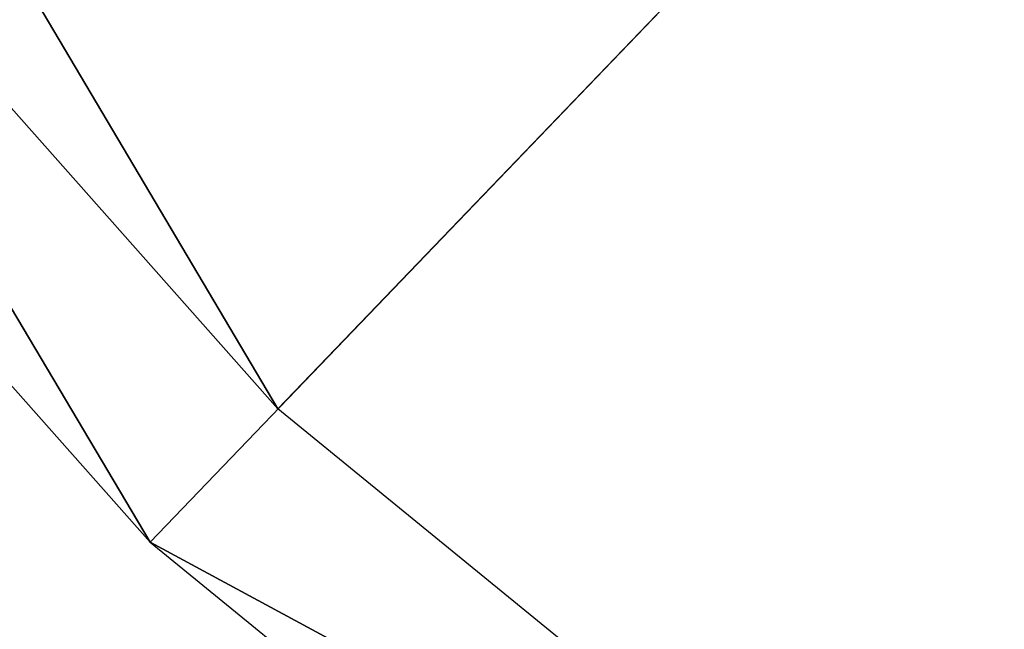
# Model space of a CAD drawing. Header units: millimetres. Extents: x -4 to 636, y -4 to 636.
# Tile 178 of 256: x 94.5 to 100.17, y 85.68 to 89.19. Entities that reach past the tile are written whole.
import ezdxf

# ---------------------------------------------------------------- set-up
doc = ezdxf.new("R2010")
doc.units = ezdxf.units.MM
doc.header["$LTSCALE"] = 25.4
doc.layers.get('0').update_dxf_attribs({"true_color": 0xff5454})

# ---------------------------------------------------------------- blocks, each defined once
blk = doc.blocks.new('AGNES-ROUND-LED-8210-8206-8188-8185.STL')
at = {"color": 7, "true_color": 0xffffff}
mesh = blk.add_polyface(dxfattribs=at)
corners = [(205.3022918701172, 214.7225494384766, -39.23586654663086), (120.2514038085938, 88.87775421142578, -33.91103744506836), (94.77493286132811, 113.6101455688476, -33.91103744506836), (218.0441131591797, 202.3528747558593, -39.23586654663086)]
mesh.append_faces([[corners[k] for k in face] for face in [(0, 1, 2), (1, 0, 3)]], dxfattribs={"vtx0": -1, "color": 7})
mesh = blk.add_polyface(dxfattribs=at)
corners = [(120.2668685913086, 88.89570617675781, -32.91103744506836), (205.31103515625, 214.7305450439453, -38.23586654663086), (94.79241180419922, 113.6261367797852, -32.91103744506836), (218.0518493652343, 202.3618469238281, -38.23586654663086)]
mesh.append_faces([[corners[k] for k in face] for face in [(0, 1, 2), (1, 0, 3)]], dxfattribs={"vtx0": -1, "color": 7})
mesh = blk.add_polyface(dxfattribs=at)
corners = [(69.87370300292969, 131.0211791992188, 1.835853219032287), (95.9897003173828, 86.94947052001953, -10.80038452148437), (62.11244964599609, 125.188980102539, -10.80038452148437), (102.7148971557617, 93.95113372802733, 1.835853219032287)]
mesh.append_faces([[corners[k] for k in face] for face in [(0, 1, 2), (1, 0, 3)]], dxfattribs={"vtx0": -1, "color": 7})
mesh = blk.add_polyface(dxfattribs=at)
corners = [(95.25283813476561, 86.18232727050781, -10.80038452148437), (69.02333831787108, 130.3821716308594, 1.835853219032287), (61.26206970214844, 124.5499572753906, -10.80038452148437), (101.9780349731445, 93.18399047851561, 1.835853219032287)]
mesh.append_faces([[corners[k] for k in face] for face in [(0, 1, 2), (1, 0, 3)]], dxfattribs={"vtx0": -1, "color": 7})
mesh = blk.add_polyface(dxfattribs=at)
corners = [(102.7148971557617, 93.95113372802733, 1.835853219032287), (135.5622863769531, 54.63942718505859, -10.80038452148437), (95.9897003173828, 86.94947052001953, -10.80038452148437), (141.0772552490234, 62.62925338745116, 1.835853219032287)]
mesh.append_faces([[corners[k] for k in face] for face in [(0, 1, 2), (1, 0, 3)]], dxfattribs={"vtx0": -1, "color": 7})
mesh = blk.add_polyface(dxfattribs=at)
corners = [(140.4729919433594, 61.75383758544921, 1.835853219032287), (95.25283813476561, 86.18232727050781, -10.80038452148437), (134.9580383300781, 53.76404571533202, -10.80038452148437), (101.9780349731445, 93.18399047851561, 1.835853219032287)]
mesh.append_faces([[corners[k] for k in face] for face in [(0, 1, 2), (1, 0, 3)]], dxfattribs={"vtx0": -1, "color": 7})

msp = doc.modelspace()

# ---------------------------------------------------------------- block references
at = {"color": 0}
msp.add_blockref('AGNES-ROUND-LED-8210-8206-8188-8185.STL', (0, 0), dxfattribs=at)

doc.saveas('drawing.dxf')
